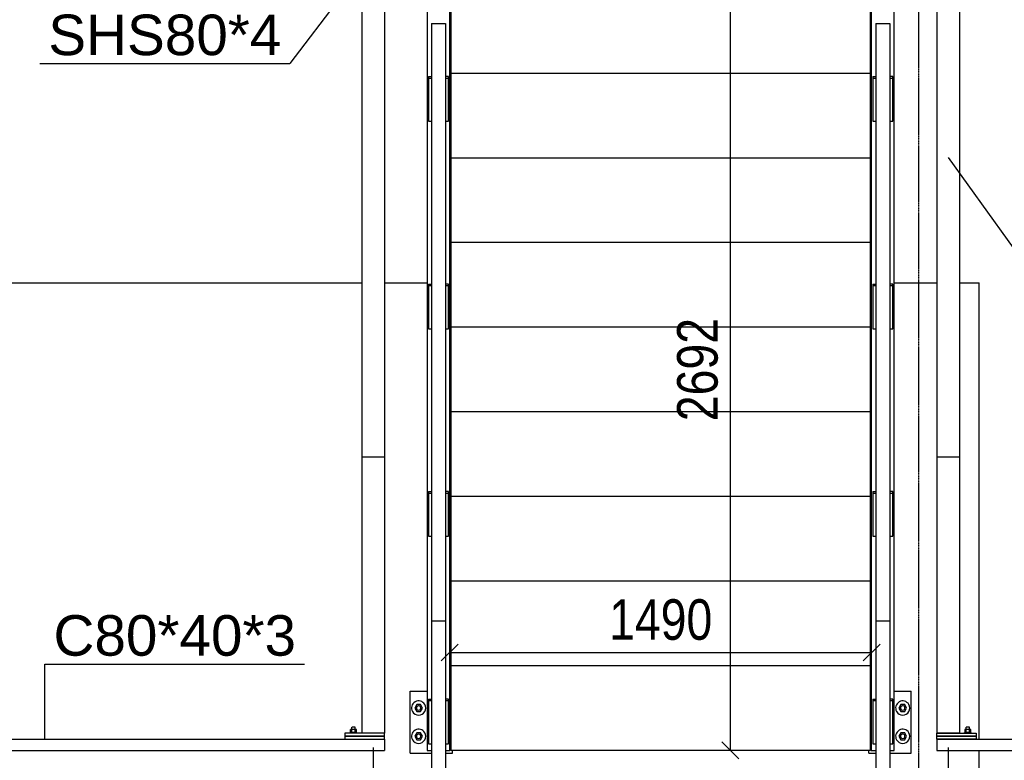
# Model space of a CAD drawing. Header units: millimetres. Extents: x 60 to 119230, y 44 to 9810.
# Tile 8 of 33: x 40175 to 43653, y 3685 to 6302. Entities that reach past the tile are written whole.
import ezdxf

# ---------------------------------------------------------------- set-up
doc = ezdxf.new("R2010")
doc.units = ezdxf.units.MM
doc.linetypes.add('DXK_LINE_DOT3', pattern=[5.9187, 2.979, -0.9799, 0.9799, -0.9799])
doc.styles.add('Arial', font='ARIAL.TTF', dxfattribs={"height": 0.2})
doc.styles.add('Arial Narrow', font='ARIALN.TTF', dxfattribs={"height": 0.2})

# ---------------------------------------------------------------- blocks, each defined once
blk = doc.blocks.new('Part-1512 - 1314')
at = {"color": 7}
for p, q in [((39964.1, 3759.4), (39964.1, 3719.4)), ((39964.1, 3759.4), (41464.1, 3759.4)), ((41464.1, 3759.4), (41464.1, 3719.4)), ((39964.1, 3719.4), (41464.1, 3719.4))]:
    blk.add_line(p, q, dxfattribs=at)
blk = doc.blocks.new('Part-1511 - 1314')
at = {"color": 7}
for p, q in [((40044.1, 5371.7), (41384.1, 5371.7)), ((41464.1, 5371.7), (41614.2, 5371.7)), ((41697.2, 5371.7), (41699.2, 5371.7)), ((43179.2, 5371.7), (43181.2, 5371.7)), ((43264.2, 5371.7), (43414.2, 5371.7)), ((43494.2, 5371.7), (43564.2, 5371.7)), ((43564.2, 3759.4), (43564.2, 5371.7)), ((43564.2, 3421.7), (43564.2, 3719.4))]:
    blk.add_line(p, q, dxfattribs=at)
blk = doc.blocks.new('Part-26560 - 1314')
at = {"color": 7}
for p, q in [((43189.2, 5367.6), (43189.2, 5209.8)), ((43189.2, 5367.6), (43199.2, 5367.6)), ((43189.2, 5362.3), (43199.2, 5362.3)), ((43259.2, 5367.6), (43249.2, 5367.6)), ((43249.2, 5362.3), (43259.2, 5362.3)), ((43259.2, 5209.8), (43259.2, 5367.6)), ((43189.2, 5209.8), (43199.2, 5209.8)), ((43249.2, 5209.8), (43259.2, 5209.8))]:
    blk.add_line(p, q, dxfattribs=at)
blk = doc.blocks.new('Bolt-1564 - 1314')
at = {"color": 7}
for p, q in [((43535.2, 3793.4), (43513.2, 3793.4)), ((43513.2, 3793.4), (43513.2, 3783.4)), ((43529.4, 3801.4), (43518.2, 3801.4)), ((43518.2, 3793.4), (43518.2, 3801.4)), ((43518.7, 3783.4), (43518.7, 3793.4)), ((43530.2, 3801.4), (43529.4, 3801.4)), ((43529.7, 3783.4), (43529.7, 3793.4)), ((43530.2, 3793.4), (43530.2, 3801.4)), ((43535.2, 3783.4), (43535.2, 3793.4)), ((43536.2, 3783.4), (43512.2, 3783.4)), ((43512.2, 3780.4), (43512.2, 3783.4)), ((43518.2, 3769.4), (43518.2, 3770.4)), ((43530.2, 3769.4), (43530.2, 3770.4)), ((43536.2, 3780.4), (43536.2, 3783.4))]:
    blk.add_line(p, q, dxfattribs=at)
blk = doc.blocks.new('Bolt-1726 - 1314')
at = {"color": 7}
for p, q in [((41697.2, 3946.4), (41699.2, 3946.4)), ((41697.2, 3922.4), (41699.2, 3922.4))]:
    blk.add_line(p, q, dxfattribs=at)
blk = doc.blocks.new('Part-1499 - 1314')
at = {"color": 7}
for p, q in [((41464.1, 6940.9), (41384.1, 6940.9)), ((41384.1, 6940.9), (41384.1, 4755.2)), ((41464.1, 6940.9), (41464.1, 4755.2)), ((41464.1, 4755.2), (41384.1, 4755.2))]:
    blk.add_line(p, q, dxfattribs=at)
blk = doc.blocks.new('Part-26457 - 1314')
at = {"color": 7}
for p, q in [((43199.2, 4177.5), (43249.2, 4177.5)), ((43199.2, 4177.5), (43199.2, 3420.1)), ((43249.2, 4177.5), (43249.2, 3420.1)), ((43199.2, 3420.1), (43249.2, 3420.1))]:
    blk.add_line(p, q, dxfattribs=at)
blk = doc.blocks.new('Bolt-1545 - 1314')
at = {"color": 7}
for p, q in [((41365.1, 3793.4), (41343.2, 3793.4)), ((41343.2, 3783.4), (41343.2, 3793.4)), ((41348.1, 3801.4), (41348.9, 3801.4)), ((41348.1, 3793.4), (41348.1, 3801.4)), ((41348.6, 3783.4), (41348.6, 3793.4)), ((41359.3, 3801.4), (41348.9, 3801.4)), ((41360.1, 3801.4), (41359.3, 3801.4)), ((41359.6, 3783.4), (41359.6, 3793.4)), ((41360.1, 3793.4), (41360.1, 3801.4)), ((41365.1, 3783.4), (41365.1, 3793.4)), ((41366.1, 3783.4), (41342.1, 3783.4)), ((41342.1, 3780.4), (41342.1, 3783.4)), ((41348.1, 3769.4), (41348.1, 3770.4)), ((41360.1, 3769.4), (41360.1, 3770.4)), ((41366.1, 3780.4), (41366.1, 3783.4))]:
    blk.add_line(p, q, dxfattribs=at)
blk = doc.blocks.new('Part-1538 - 1314')
at = {"color": 7}
for p, q in [((41464.1, 4755.2), (41384.1, 4755.2)), ((41384.1, 4755.2), (41384.1, 3780.4)), ((41464.1, 4755.2), (41464.1, 3780.4)), ((41464.1, 3780.4), (41384.1, 3780.4))]:
    blk.add_line(p, q, dxfattribs=at)
blk = doc.blocks.new('Part-1543 - 1314')
at = {"color": 7}
for p, q in [((41464.1, 3769.4), (41324.1, 3769.4)), ((41324.1, 3769.4), (41324.1, 3759.4)), ((41324.1, 3759.4), (41464.1, 3759.4)), ((41464.1, 3759.4), (41464.1, 3769.4))]:
    blk.add_line(p, q, dxfattribs=at)
blk = doc.blocks.new('Part-1544 - 1314')
at = {"color": 7}
for p, q in [((41464.1, 3780.4), (41324.1, 3780.4)), ((41324.1, 3780.4), (41324.1, 3770.4)), ((41324.1, 3770.4), (41464.1, 3770.4)), ((41464.1, 3770.4), (41464.1, 3780.4))]:
    blk.add_line(p, q, dxfattribs=at)
blk = doc.blocks.new('Part-1550 - 1314')
at = {"color": 7}
for p, q in [((43494.2, 6940.9), (43414.2, 6940.9)), ((43414.2, 6940.9), (43414.2, 4755.2)), ((43494.2, 6940.9), (43494.2, 4755.2)), ((43494.2, 4755.2), (43414.2, 4755.2))]:
    blk.add_line(p, q, dxfattribs=at)
blk = doc.blocks.new('Part-1551 - 1314')
at = {"color": 7}
for p, q in [((43414.2, 3759.4), (43414.2, 3719.4)), ((43414.2, 3759.4), (44769.4, 3759.4)), ((44769.4, 3759.4), (44780.2, 3719.4)), ((43414.2, 3719.4), (44780.2, 3719.4))]:
    blk.add_line(p, q, dxfattribs=at)
blk = doc.blocks.new('Part-1554 - 1314')
at = {"color": 7}
for p, q in [((43494.2, 4755.2), (43414.2, 4755.2)), ((43414.2, 4755.2), (43414.2, 3780.4)), ((43494.2, 4755.2), (43494.2, 3780.4)), ((43494.2, 3780.4), (43414.2, 3780.4))]:
    blk.add_line(p, q, dxfattribs=at)
blk = doc.blocks.new('Part-1562 - 1314')
at = {"color": 7}
for p, q in [((43414.2, 3759.4), (43414.2, 3769.4)), ((43414.2, 3769.4), (43554.2, 3769.4)), ((43554.2, 3759.4), (43414.2, 3759.4)), ((43554.2, 3769.4), (43554.2, 3759.4))]:
    blk.add_line(p, q, dxfattribs=at)
blk = doc.blocks.new('Part-1563 - 1314')
at = {"color": 7}
for p, q in [((43414.2, 3770.4), (43414.2, 3780.4)), ((43414.2, 3780.4), (43554.2, 3780.4)), ((43554.2, 3770.4), (43414.2, 3770.4)), ((43554.2, 3780.4), (43554.2, 3770.4))]:
    blk.add_line(p, q, dxfattribs=at)
blk = doc.blocks.new('Part-1714 - 1314')
at = {"color": 7}
for p, q in [((43184.2, 3719.4), (43184.2, 6410.9)), ((43184.2, 6410.9), (43264.2, 6410.9)), ((43264.2, 3719.4), (43264.2, 6410.9)), ((43184.2, 3719.4), (43199.2, 3719.4)), ((43249.2, 3719.4), (43264.2, 3719.4))]:
    blk.add_line(p, q, dxfattribs=at)
blk = doc.blocks.new('Part-1715 - 1314')
at = {"color": 7}
for p, q in [((41694.2, 6410.9), (41614.2, 6410.9)), ((41614.2, 6410.9), (41614.2, 3719.4)), ((41694.2, 3719.4), (41694.2, 6410.9)), ((41614.2, 3719.4), (41629.2, 3719.4)), ((41679.2, 3719.4), (41694.2, 3719.4))]:
    blk.add_line(p, q, dxfattribs=at)
blk = doc.blocks.new('Part-1716 - 1314')
at = {"color": 7}
for p, q in [((43184.2, 3719.4), (43199.2, 3719.4)), ((43249.2, 3719.4), (43264.2, 3719.4))]:
    blk.add_line(p, q, dxfattribs=at)
blk = doc.blocks.new('Part-1717 - 1314')
at = {"color": 7}
for p, q in [((41614.2, 3719.4), (41629.2, 3719.4)), ((41679.2, 3719.4), (41694.2, 3719.4))]:
    blk.add_line(p, q, dxfattribs=at)
blk = doc.blocks.new('Part-1720 - 1314')
at = {"color": 7}
for p, q in [((41699.2, 3719.4), (41699.2, 4018.5)), ((43179.2, 4018.5), (43179.2, 3719.4)), ((43179.2, 3719.4), (41699.2, 3719.4))]:
    blk.add_line(p, q, dxfattribs=at)
blk = doc.blocks.new('Part-1721 - 1314')
at = {"color": 7}
for p, q in [((43181.2, 4018.5), (43181.2, 3719.4)), ((43181.2, 3719.4), (43184.2, 3719.4))]:
    blk.add_line(p, q, dxfattribs=at)
blk = doc.blocks.new('Bolt-1722 - 1314')
at = {"color": 7}
for p, q in [((43179.2, 3766.4), (43181.2, 3766.4)), ((43179.2, 3742.4), (43181.2, 3742.4))]:
    blk.add_line(p, q, dxfattribs=at)
blk = doc.blocks.new('Bolt-1723 - 1314')
at = {"color": 7}
for p, q in [((43179.2, 3946.4), (43181.2, 3946.4)), ((43179.2, 3922.4), (43181.2, 3922.4))]:
    blk.add_line(p, q, dxfattribs=at)
blk = doc.blocks.new('Part-1724 - 1314')
at = {"color": 7}
for p, q in [((41697.2, 4018.5), (41697.2, 3719.4)), ((41697.2, 3719.4), (41694.2, 3719.4))]:
    blk.add_line(p, q, dxfattribs=at)
blk = doc.blocks.new('Bolt-1725 - 1314')
at = {"color": 7}
for p, q in [((41697.2, 3766.4), (41699.2, 3766.4)), ((41697.2, 3742.4), (41699.2, 3742.4))]:
    blk.add_line(p, q, dxfattribs=at)
blk = doc.blocks.new('Part-1727 - 1314')
at = {"color": 7}
for p, q in [((41699.2, 4018.5), (41699.2, 4317.5)), ((43179.2, 4317.5), (43179.2, 4018.5)), ((43179.2, 4018.5), (41699.2, 4018.5))]:
    blk.add_line(p, q, dxfattribs=at)
blk = doc.blocks.new('Part-1728 - 1314')
at = {"color": 7}
for p, q in [((43181.2, 4317.5), (43181.2, 4018.5)), ((43181.2, 4018.5), (43184.2, 4018.5))]:
    blk.add_line(p, q, dxfattribs=at)
blk = doc.blocks.new('Bolt-1729 - 1314')
at = {"color": 7}
for p, q in [((43179.2, 4065.5), (43181.2, 4065.5)), ((43179.2, 4041.5), (43181.2, 4041.5))]:
    blk.add_line(p, q, dxfattribs=at)
blk = doc.blocks.new('Bolt-1730 - 1314')
at = {"color": 7}
for p, q in [((43179.2, 4245.5), (43181.2, 4245.5)), ((43179.2, 4221.5), (43181.2, 4221.5))]:
    blk.add_line(p, q, dxfattribs=at)
blk = doc.blocks.new('Part-1731 - 1314')
at = {"color": 7}
for p, q in [((41697.2, 4317.5), (41697.2, 4018.5)), ((41697.2, 4018.5), (41694.2, 4018.5))]:
    blk.add_line(p, q, dxfattribs=at)
blk = doc.blocks.new('Bolt-1732 - 1314')
at = {"color": 7}
for p, q in [((41697.2, 4065.5), (41699.2, 4065.5)), ((41697.2, 4041.5), (41699.2, 4041.5))]:
    blk.add_line(p, q, dxfattribs=at)
blk = doc.blocks.new('Bolt-1733 - 1314')
at = {"color": 7}
for p, q in [((41697.2, 4245.5), (41699.2, 4245.5)), ((41697.2, 4221.5), (41699.2, 4221.5))]:
    blk.add_line(p, q, dxfattribs=at)
blk = doc.blocks.new('Part-1734 - 1314')
at = {"color": 7}
for p, q in [((41699.2, 4317.5), (41699.2, 4616.6)), ((43179.2, 4616.6), (43179.2, 4317.5)), ((43179.2, 4317.5), (41699.2, 4317.5))]:
    blk.add_line(p, q, dxfattribs=at)
blk = doc.blocks.new('Part-1735 - 1314')
at = {"color": 7}
for p, q in [((43181.2, 4616.6), (43181.2, 4317.5)), ((43181.2, 4317.5), (43184.2, 4317.5))]:
    blk.add_line(p, q, dxfattribs=at)
blk = doc.blocks.new('Bolt-1736 - 1314')
at = {"color": 7}
for p, q in [((43179.2, 4364.5), (43181.2, 4364.5)), ((43179.2, 4340.5), (43181.2, 4340.5))]:
    blk.add_line(p, q, dxfattribs=at)
blk = doc.blocks.new('Bolt-1737 - 1314')
at = {"color": 7}
for p, q in [((43179.2, 4544.5), (43181.2, 4544.5)), ((43179.2, 4520.5), (43181.2, 4520.5))]:
    blk.add_line(p, q, dxfattribs=at)
blk = doc.blocks.new('Part-1738 - 1314')
at = {"color": 7}
for p, q in [((41697.2, 4616.6), (41697.2, 4317.5)), ((41697.2, 4317.5), (41694.2, 4317.5))]:
    blk.add_line(p, q, dxfattribs=at)
blk = doc.blocks.new('Bolt-1739 - 1314')
at = {"color": 7}
for p, q in [((41697.2, 4364.5), (41699.2, 4364.5)), ((41697.2, 4340.5), (41699.2, 4340.5))]:
    blk.add_line(p, q, dxfattribs=at)
blk = doc.blocks.new('Bolt-1740 - 1314')
at = {"color": 7}
for p, q in [((41697.2, 4544.5), (41699.2, 4544.5)), ((41697.2, 4520.5), (41699.2, 4520.5))]:
    blk.add_line(p, q, dxfattribs=at)
blk = doc.blocks.new('Part-1741 - 1314')
at = {"color": 7}
for p, q in [((41699.2, 4616.6), (41699.2, 4915.6)), ((43179.2, 4915.6), (43179.2, 4616.6)), ((43179.2, 4616.6), (41699.2, 4616.6))]:
    blk.add_line(p, q, dxfattribs=at)
blk = doc.blocks.new('Part-1742 - 1314')
at = {"color": 7}
for p, q in [((43181.2, 4915.6), (43181.2, 4616.6)), ((43181.2, 4616.6), (43184.2, 4616.6))]:
    blk.add_line(p, q, dxfattribs=at)
blk = doc.blocks.new('Bolt-1743 - 1314')
at = {"color": 7}
for p, q in [((43179.2, 4663.6), (43181.2, 4663.6)), ((43179.2, 4639.6), (43181.2, 4639.6))]:
    blk.add_line(p, q, dxfattribs=at)
blk = doc.blocks.new('Bolt-1744 - 1314')
at = {"color": 7}
for p, q in [((43179.2, 4843.6), (43181.2, 4843.6)), ((43179.2, 4819.6), (43181.2, 4819.6))]:
    blk.add_line(p, q, dxfattribs=at)
blk = doc.blocks.new('Part-1745 - 1314')
at = {"color": 7}
for p, q in [((41697.2, 4915.6), (41697.2, 4616.6)), ((41697.2, 4616.6), (41694.2, 4616.6))]:
    blk.add_line(p, q, dxfattribs=at)
blk = doc.blocks.new('Bolt-1746 - 1314')
at = {"color": 7}
for p, q in [((41697.2, 4663.6), (41699.2, 4663.6)), ((41697.2, 4639.6), (41699.2, 4639.6))]:
    blk.add_line(p, q, dxfattribs=at)
blk = doc.blocks.new('Part-26548 - 1314')
at = {"color": 7}
for p, q in [((41619.2, 6100.9), (41619.2, 5943.1)), ((41619.2, 6100.9), (41629.2, 6100.9)), ((41619.2, 6095.6), (41629.2, 6095.6)), ((41689.2, 6100.9), (41679.2, 6100.9)), ((41679.2, 6095.6), (41689.2, 6095.6)), ((41689.2, 5943.1), (41689.2, 6100.9)), ((41619.2, 5943.1), (41629.2, 5943.1)), ((41679.2, 5943.1), (41689.2, 5943.1))]:
    blk.add_line(p, q, dxfattribs=at)
blk = doc.blocks.new('Bolt-1747 - 1314')
at = {"color": 7}
for p, q in [((41697.2, 4843.6), (41699.2, 4843.6)), ((41697.2, 4819.6), (41699.2, 4819.6))]:
    blk.add_line(p, q, dxfattribs=at)
blk = doc.blocks.new('Part-1748 - 1314')
at = {"color": 7}
for p, q in [((41699.2, 4915.6), (41699.2, 5214.7)), ((43179.2, 5214.7), (43179.2, 4915.6)), ((43179.2, 4915.6), (41699.2, 4915.6))]:
    blk.add_line(p, q, dxfattribs=at)
blk = doc.blocks.new('Part-1749 - 1314')
at = {"color": 7}
for p, q in [((43181.2, 5214.7), (43181.2, 4915.6)), ((43181.2, 4915.6), (43184.2, 4915.6))]:
    blk.add_line(p, q, dxfattribs=at)
blk = doc.blocks.new('Bolt-1750 - 1314')
at = {"color": 7}
for p, q in [((43179.2, 4962.6), (43181.2, 4962.6)), ((43179.2, 4938.6), (43181.2, 4938.6))]:
    blk.add_line(p, q, dxfattribs=at)
blk = doc.blocks.new('Bolt-1751 - 1314')
at = {"color": 7}
for p, q in [((43179.2, 5142.6), (43181.2, 5142.6)), ((43179.2, 5118.6), (43181.2, 5118.6))]:
    blk.add_line(p, q, dxfattribs=at)
blk = doc.blocks.new('Part-1752 - 1314')
at = {"color": 7}
for p, q in [((41697.2, 5214.7), (41697.2, 4915.6)), ((41697.2, 4915.6), (41694.2, 4915.6))]:
    blk.add_line(p, q, dxfattribs=at)
blk = doc.blocks.new('Bolt-1753 - 1314')
at = {"color": 7}
for p, q in [((41697.2, 4962.6), (41699.2, 4962.6)), ((41697.2, 4938.6), (41699.2, 4938.6))]:
    blk.add_line(p, q, dxfattribs=at)
blk = doc.blocks.new('Bolt-1754 - 1314')
at = {"color": 7}
for p, q in [((41697.2, 5142.6), (41699.2, 5142.6)), ((41697.2, 5118.6), (41699.2, 5118.6))]:
    blk.add_line(p, q, dxfattribs=at)
blk = doc.blocks.new('Part-26556 - 1314')
at = {"color": 7}
for p, q in [((43189.2, 3900.9), (43189.2, 3743.2)), ((43189.2, 3900.9), (43199.2, 3900.9)), ((43189.2, 3895.6), (43199.2, 3895.6)), ((43259.2, 3900.9), (43249.2, 3900.9)), ((43249.2, 3895.6), (43259.2, 3895.6)), ((43259.2, 3743.2), (43259.2, 3900.9)), ((43189.2, 3743.2), (43199.2, 3743.2)), ((43249.2, 3743.2), (43259.2, 3743.2))]:
    blk.add_line(p, q, dxfattribs=at)
blk = doc.blocks.new('Part-1755 - 1314')
at = {"color": 7}
for p, q in [((41699.2, 5214.7), (41699.2, 5513.8)), ((43179.2, 5513.8), (43179.2, 5214.7)), ((43179.2, 5214.7), (41699.2, 5214.7))]:
    blk.add_line(p, q, dxfattribs=at)
blk = doc.blocks.new('Part-1756 - 1314')
at = {"color": 7}
for p, q in [((43181.2, 5513.8), (43181.2, 5214.7)), ((43181.2, 5214.7), (43184.2, 5214.7))]:
    blk.add_line(p, q, dxfattribs=at)
blk = doc.blocks.new('Bolt-1757 - 1314')
at = {"color": 7}
for p, q in [((43179.2, 5261.7), (43181.2, 5261.7)), ((43179.2, 5237.7), (43181.2, 5237.7))]:
    blk.add_line(p, q, dxfattribs=at)
blk = doc.blocks.new('Bolt-1758 - 1314')
at = {"color": 7}
for p, q in [((43179.2, 5441.7), (43181.2, 5441.7)), ((43179.2, 5417.7), (43181.2, 5417.7))]:
    blk.add_line(p, q, dxfattribs=at)
blk = doc.blocks.new('Part-1759 - 1314')
at = {"color": 7}
for p, q in [((41697.2, 5513.8), (41697.2, 5214.7)), ((41697.2, 5214.7), (41694.2, 5214.7))]:
    blk.add_line(p, q, dxfattribs=at)
blk = doc.blocks.new('Bolt-1760 - 1314')
at = {"color": 7}
for p, q in [((41697.2, 5261.7), (41699.2, 5261.7)), ((41697.2, 5237.7), (41699.2, 5237.7))]:
    blk.add_line(p, q, dxfattribs=at)
blk = doc.blocks.new('Bolt-1761 - 1314')
at = {"color": 7}
for p, q in [((41697.2, 5441.7), (41699.2, 5441.7)), ((41697.2, 5417.7), (41699.2, 5417.7))]:
    blk.add_line(p, q, dxfattribs=at)
blk = doc.blocks.new('Part-1762 - 1314')
at = {"color": 7}
for p, q in [((41699.2, 5513.8), (41699.2, 5812.8)), ((43179.2, 5812.8), (43179.2, 5513.8)), ((43179.2, 5513.8), (41699.2, 5513.8))]:
    blk.add_line(p, q, dxfattribs=at)
blk = doc.blocks.new('Part-1763 - 1314')
at = {"color": 7}
for p, q in [((43181.2, 5812.8), (43181.2, 5513.8)), ((43181.2, 5513.8), (43184.2, 5513.8))]:
    blk.add_line(p, q, dxfattribs=at)
blk = doc.blocks.new('Bolt-1764 - 1314')
at = {"color": 7}
for p, q in [((43179.2, 5560.8), (43181.2, 5560.8)), ((43179.2, 5536.8), (43181.2, 5536.8))]:
    blk.add_line(p, q, dxfattribs=at)
blk = doc.blocks.new('Bolt-1765 - 1314')
at = {"color": 7}
for p, q in [((43179.2, 5740.8), (43181.2, 5740.8)), ((43179.2, 5716.8), (43181.2, 5716.8))]:
    blk.add_line(p, q, dxfattribs=at)
blk = doc.blocks.new('Part-1766 - 1314')
at = {"color": 7}
for p, q in [((41697.2, 5812.8), (41697.2, 5513.8)), ((41697.2, 5513.8), (41694.2, 5513.8))]:
    blk.add_line(p, q, dxfattribs=at)
blk = doc.blocks.new('Bolt-1767 - 1314')
at = {"color": 7}
for p, q in [((41697.2, 5560.8), (41699.2, 5560.8)), ((41697.2, 5536.8), (41699.2, 5536.8))]:
    blk.add_line(p, q, dxfattribs=at)
blk = doc.blocks.new('Bolt-1768 - 1314')
at = {"color": 7}
for p, q in [((41697.2, 5740.8), (41699.2, 5740.8)), ((41697.2, 5716.8), (41699.2, 5716.8))]:
    blk.add_line(p, q, dxfattribs=at)
blk = doc.blocks.new('Part-1769 - 1314')
at = {"color": 7}
for p, q in [((41699.2, 5812.8), (41699.2, 6111.9)), ((43179.2, 6111.9), (43179.2, 5812.8)), ((43179.2, 5812.8), (41699.2, 5812.8))]:
    blk.add_line(p, q, dxfattribs=at)
blk = doc.blocks.new('Part-1770 - 1314')
at = {"color": 7}
for p, q in [((43181.2, 6111.9), (43181.2, 5812.8)), ((43181.2, 5812.8), (43184.2, 5812.8))]:
    blk.add_line(p, q, dxfattribs=at)
blk = doc.blocks.new('Bolt-1771 - 1314')
at = {"color": 7}
for p, q in [((43179.2, 5859.8), (43181.2, 5859.8)), ((43179.2, 5835.8), (43181.2, 5835.8))]:
    blk.add_line(p, q, dxfattribs=at)
blk = doc.blocks.new('Bolt-1772 - 1314')
at = {"color": 7}
for p, q in [((43179.2, 6039.8), (43181.2, 6039.8)), ((43179.2, 6015.8), (43181.2, 6015.8))]:
    blk.add_line(p, q, dxfattribs=at)
blk = doc.blocks.new('Part-1773 - 1314')
at = {"color": 7}
for p, q in [((41697.2, 6111.9), (41697.2, 5812.8)), ((41697.2, 5812.8), (41694.2, 5812.8))]:
    blk.add_line(p, q, dxfattribs=at)
blk = doc.blocks.new('Bolt-1774 - 1314')
at = {"color": 7}
for p, q in [((41697.2, 5859.8), (41699.2, 5859.8)), ((41697.2, 5835.8), (41699.2, 5835.8))]:
    blk.add_line(p, q, dxfattribs=at)
blk = doc.blocks.new('Bolt-1775 - 1314')
at = {"color": 7}
for p, q in [((41697.2, 6039.8), (41699.2, 6039.8)), ((41697.2, 6015.8), (41699.2, 6015.8))]:
    blk.add_line(p, q, dxfattribs=at)
blk = doc.blocks.new('Part-1776 - 1314')
at = {"color": 7}
for p, q in [((41699.2, 6111.9), (41699.2, 6410.9)), ((43179.2, 6410.9), (43179.2, 6111.9)), ((43179.2, 6111.9), (41699.2, 6111.9))]:
    blk.add_line(p, q, dxfattribs=at)
blk = doc.blocks.new('Part-1777 - 1314')
at = {"color": 7}
for p, q in [((43181.2, 6111.9), (43181.2, 6411.9)), ((43181.2, 6411.9), (43184.2, 6411.9)), ((43181.2, 6111.9), (43184.2, 6111.9))]:
    blk.add_line(p, q, dxfattribs=at)
blk = doc.blocks.new('Bolt-1778 - 1314')
at = {"color": 7}
for p, q in [((43179.2, 6158.9), (43181.2, 6158.9)), ((43179.2, 6134.9), (43181.2, 6134.9))]:
    blk.add_line(p, q, dxfattribs=at)
blk = doc.blocks.new('Part-1780 - 1314')
at = {"color": 7}
for p, q in [((41697.2, 6411.9), (41694.2, 6411.9)), ((41697.2, 6111.9), (41697.2, 6411.9)), ((41694.2, 6111.9), (41697.2, 6111.9))]:
    blk.add_line(p, q, dxfattribs=at)
blk = doc.blocks.new('Bolt-1781 - 1314')
at = {"color": 7}
for p, q in [((41697.2, 6158.9), (41699.2, 6158.9)), ((41697.2, 6134.9), (41699.2, 6134.9))]:
    blk.add_line(p, q, dxfattribs=at)
blk = doc.blocks.new('Part-1784 - 1314')
at = {"color": 7}
for p, q in [((43179.2, 3929.4), (43181.2, 3929.4)), ((43264.2, 3929.4), (43324.2, 3929.4)), ((43324.2, 3709.4), (43324.2, 3929.4)), ((43174.2, 3709.4), (43174.2, 3719.4)), ((43174.2, 3709.4), (43199.2, 3709.4)), ((43249.2, 3709.4), (43324.2, 3709.4))]:
    blk.add_line(p, q, dxfattribs=at)
blk = doc.blocks.new('Bolt-1785 - 1314')
at = {"color": 7}
for p, q in [((43287.3, 3881.4), (43280.4, 3869.4)), ((43280.4, 3869.4), (43287.3, 3857.4)), ((43301.1, 3881.4), (43287.3, 3881.4)), ((43308.1, 3869.4), (43301.1, 3881.4)), ((43301.1, 3857.4), (43308.1, 3869.4)), ((43287.3, 3857.4), (43301.1, 3857.4)), ((43287.3, 3781.4), (43280.4, 3769.4)), ((43280.4, 3769.4), (43287.3, 3757.4)), ((43301.1, 3781.4), (43287.3, 3781.4)), ((43287.3, 3757.4), (43301.1, 3757.4)), ((43308.1, 3769.4), (43301.1, 3781.4)), ((43301.1, 3757.4), (43308.1, 3769.4))]:
    blk.add_line(p, q, dxfattribs=at)
for centre, radius, start, end in [((43294.2, 3869.4), 25, 30, 210), ((43294.2, 3869.4), 25, 210, 30), ((43294.2, 3869.4), 8, 30, 210), ((43294.2, 3869.4), 8, 210, 30), ((43294.2, 3769.4), 25, 30, 210), ((43294.2, 3769.4), 25, 210, 30), ((43294.2, 3769.4), 8, 30, 210), ((43294.2, 3769.4), 8, 210, 30)]:
    blk.add_arc(centre, radius, start, end, dxfattribs=at)
blk = doc.blocks.new('Part-1787 - 1314')
at = {"color": 7}
for p, q in [((41554.2, 3929.4), (41614.2, 3929.4)), ((41554.2, 3709.4), (41554.2, 3929.4)), ((41697.2, 3929.4), (41699.2, 3929.4)), ((41554.2, 3709.4), (41629.2, 3709.4)), ((41679.2, 3709.4), (41704.2, 3709.4)), ((41704.2, 3709.4), (41704.2, 3719.4))]:
    blk.add_line(p, q, dxfattribs=at)
blk = doc.blocks.new('Bolt-1788 - 1314')
at = {"color": 7}
for p, q in [((41577.3, 3881.4), (41570.4, 3869.4)), ((41570.4, 3869.4), (41577.3, 3857.4)), ((41591.1, 3881.4), (41577.3, 3881.4)), ((41598.1, 3869.4), (41591.1, 3881.4)), ((41591.1, 3857.4), (41598.1, 3869.4)), ((41577.3, 3857.4), (41591.1, 3857.4)), ((41577.3, 3781.4), (41570.4, 3769.4)), ((41570.4, 3769.4), (41577.3, 3757.4)), ((41591.1, 3781.4), (41577.3, 3781.4)), ((41577.3, 3757.4), (41591.1, 3757.4)), ((41598.1, 3769.4), (41591.1, 3781.4)), ((41591.1, 3757.4), (41598.1, 3769.4))]:
    blk.add_line(p, q, dxfattribs=at)
for centre, radius, start, end in [((41584.2, 3869.4), 25, 30, 210), ((41584.2, 3869.4), 25, 210, 30), ((41584.2, 3869.4), 8, 30, 210), ((41584.2, 3869.4), 8, 210, 30), ((41584.2, 3769.4), 25, 30, 210), ((41584.2, 3769.4), 25, 210, 30), ((41584.2, 3769.4), 8, 30, 210), ((41584.2, 3769.4), 8, 210, 30)]:
    blk.add_arc(centre, radius, start, end, dxfattribs=at)
blk = doc.blocks.new('Part-26558 - 1314')
at = {"color": 7}
for p, q in [((43189.2, 4634.3), (43189.2, 4476.5)), ((43189.2, 4634.3), (43199.2, 4634.3)), ((43189.2, 4629), (43199.2, 4629)), ((43259.2, 4634.3), (43249.2, 4634.3)), ((43249.2, 4629), (43259.2, 4629)), ((43259.2, 4476.5), (43259.2, 4634.3)), ((43189.2, 4476.5), (43199.2, 4476.5)), ((43249.2, 4476.5), (43259.2, 4476.5))]:
    blk.add_line(p, q, dxfattribs=at)
blk = doc.blocks.new('Part-26433 - 1314')
at = {"color": 7}
for p, q in [((43199.2, 6288.5), (43249.2, 6288.5)), ((43199.2, 6288.5), (43199.2, 4177.5)), ((43249.2, 6288.5), (43249.2, 4177.5)), ((43199.2, 4177.5), (43249.2, 4177.5))]:
    blk.add_line(p, q, dxfattribs=at)
blk = doc.blocks.new('GridLine-2021 - 1314')
at = {"color": 6, "linetype": 'DXK_LINE_DOT3'}
blk.add_line((43351.5, 506.8), (43351.5, 9551.5), dxfattribs=at)
blk = doc.blocks.new('Part-26494 - 1314')
at = {"color": 7}
for p, q in [((41629.2, 6288.5), (41679.2, 6288.5)), ((41629.2, 6288.5), (41629.2, 4177.5)), ((41679.2, 6288.5), (41679.2, 4177.5)), ((41629.2, 4177.5), (41679.2, 4177.5))]:
    blk.add_line(p, q, dxfattribs=at)
blk = doc.blocks.new('Part-26496 - 1314')
at = {"color": 7}
for p, q in [((41629.2, 4177.5), (41679.2, 4177.5)), ((41629.2, 4177.5), (41629.2, 3619.7)), ((41679.2, 4177.5), (41679.2, 3619.7)), ((41629.2, 3619.7), (41679.2, 3619.7))]:
    blk.add_line(p, q, dxfattribs=at)
blk = doc.blocks.new('Part-26550 - 1314')
at = {"color": 7}
for p, q in [((41619.2, 5367.6), (41619.2, 5209.8)), ((41619.2, 5367.6), (41629.2, 5367.6)), ((41619.2, 5362.3), (41629.2, 5362.3)), ((41689.2, 5367.6), (41679.2, 5367.6)), ((41679.2, 5362.3), (41689.2, 5362.3)), ((41689.2, 5209.8), (41689.2, 5367.6)), ((41619.2, 5209.8), (41629.2, 5209.8)), ((41679.2, 5209.8), (41689.2, 5209.8))]:
    blk.add_line(p, q, dxfattribs=at)
blk = doc.blocks.new('Part-26552 - 1314')
at = {"color": 7}
for p, q in [((41619.2, 4634.3), (41619.2, 4476.5)), ((41619.2, 4634.3), (41629.2, 4634.3)), ((41619.2, 4629), (41629.2, 4629)), ((41689.2, 4634.3), (41679.2, 4634.3)), ((41679.2, 4629), (41689.2, 4629)), ((41689.2, 4476.5), (41689.2, 4634.3)), ((41619.2, 4476.5), (41629.2, 4476.5)), ((41679.2, 4476.5), (41689.2, 4476.5))]:
    blk.add_line(p, q, dxfattribs=at)
blk = doc.blocks.new('Part-26554 - 1314')
at = {"color": 7}
for p, q in [((41619.2, 3900.9), (41619.2, 3743.2)), ((41619.2, 3900.9), (41629.2, 3900.9)), ((41619.2, 3895.6), (41629.2, 3895.6)), ((41689.2, 3900.9), (41679.2, 3900.9)), ((41679.2, 3895.6), (41689.2, 3895.6)), ((41689.2, 3743.2), (41689.2, 3900.9)), ((41619.2, 3743.2), (41629.2, 3743.2)), ((41679.2, 3743.2), (41689.2, 3743.2))]:
    blk.add_line(p, q, dxfattribs=at)
blk = doc.blocks.new('Part-26562 - 1314')
at = {"color": 7}
for p, q in [((43189.2, 6100.9), (43189.2, 5943.1)), ((43189.2, 6100.9), (43199.2, 6100.9)), ((43189.2, 6095.6), (43199.2, 6095.6)), ((43259.2, 6100.9), (43249.2, 6100.9)), ((43249.2, 6095.6), (43259.2, 6095.6)), ((43259.2, 5943.1), (43259.2, 6100.9)), ((43189.2, 5943.1), (43199.2, 5943.1)), ((43249.2, 5943.1), (43259.2, 5943.1))]:
    blk.add_line(p, q, dxfattribs=at)
blk = doc.blocks.new('StraightDimension-28170 - 1314')
at = {"color": 174}
for p, q in [((42715.4, 6380.9), (42655.4, 6440.9)), ((42698.5, 6410.9), (42565.4, 6410.9)), ((42685.4, 3719.4), (42685.4, 6410.9)), ((42655.4, 3749.4), (42715.4, 3689.4)), ((42698.5, 3719.4), (42565.4, 3719.4))]:
    blk.add_line(p, q, dxfattribs=at)
at = {"color": 30, "style": 'Arial Narrow'}
blk.add_text('2692', height=143.16, rotation=90.0002, dxfattribs=at).set_placement((42640.4, 4882.8))
blk = doc.blocks.new('StraightDimension-28042 - 1314')
at = {"color": 174}
for p, q in [((41424.1, 3730.4), (41424.1, 1257.9)), ((43454.2, 3730.4), (43454.2, 1257.9)), ((41454.1, 1407.9), (41394.1, 1347.9)), ((43424.2, 1347.9), (43484.2, 1407.9)), ((41424.1, 1377.9), (43454.2, 1377.9))]:
    blk.add_line(p, q, dxfattribs=at)
at = {"color": 30, "style": 'Arial Narrow'}
blk.add_text('2030', height=143.16, dxfattribs=at).set_placement((42256.8, 1422.9))
blk = doc.blocks.new('StraightDimension-28190 - 1314')
at = {"color": 174}
for p, q in [((41694.2, 3769.4), (41694.2, 4185.5)), ((43184.2, 3769.4), (43184.2, 4185.5)), ((41724.2, 4095.5), (41664.2, 4035.5)), ((43154.2, 4035.5), (43214.2, 4095.5)), ((41694.2, 4065.5), (43184.2, 4065.5))]:
    blk.add_line(p, q, dxfattribs=at)
at = {"color": 30, "style": 'Arial Narrow'}
blk.add_text('1490', height=143.16, dxfattribs=at).set_placement((42256.8, 4110.5))
blk = doc.blocks.new('StraightDimension-28041 - 1314')
at = {"color": 174}
for p, q in [((43454.2, 3730.4), (43454.2, 1257.9)), ((44780.2, 3669.4), (44780.2, 1257.9)), ((43484.2, 1407.9), (43424.2, 1347.9)), ((44750.2, 1347.9), (44810.2, 1407.9)), ((43454.2, 1377.9), (44780.2, 1377.9))]:
    blk.add_line(p, q, dxfattribs=at)
at = {"color": 30, "style": 'Arial Narrow'}
blk.add_text('1326', height=143.16, dxfattribs=at).set_placement((43934.8, 1422.9))
blk = doc.blocks.new('StraightDimension-28043 - 1314')
at = {"color": 174}
for p, q in [((40004.1, 3730.4), (40004.1, 1257.9)), ((41424.1, 3730.4), (41424.1, 1257.9)), ((40034.1, 1407.9), (39974.1, 1347.9)), ((41394.1, 1347.9), (41454.1, 1407.9)), ((40004.1, 1377.9), (41424.1, 1377.9))]:
    blk.add_line(p, q, dxfattribs=at)
at = {"color": 30, "style": 'Arial Narrow'}
blk.add_text('1420', height=143.16, dxfattribs=at).set_placement((40531.8, 1422.9))
blk = doc.blocks.new('Mark-27901 - 1314')
at = {"color": 136}
for p in [(41400.4, 6502.7), (40246.1, 6146.4)]:
    blk.add_line(p, (41129.1, 6146.4), dxfattribs=at)
at = {"color": 30, "style": 'Arial'}
blk.add_text('SHS80*4', height=143.26, dxfattribs=at).set_placement((40276.1, 6176.4))
blk = doc.blocks.new('Mark-27817 - 1314')
at = {"color": 136}
for p, q in [((43454.2, 5814.7), (43732.7, 5427.5)), ((43732.7, 5427.5), (44615.7, 5427.5))]:
    blk.add_line(p, q, dxfattribs=at)
at = {"color": 30, "style": 'Arial'}
blk.add_text('SHS80*4', height=143.26, dxfattribs=at).set_placement((43762.7, 5457.5))
blk = doc.blocks.new('Mark-27903 - 1314')
at = {"color": 136}
for p, q in [((40264.4, 3759.4), (40264.4, 4024.2)), ((40264.4, 4024.2), (41180.8, 4024.2))]:
    blk.add_line(p, q, dxfattribs=at)
at = {"color": 30, "style": 'Arial'}
blk.add_text('C80*40*3', height=143.26, dxfattribs=at).set_placement((40294.4, 4054.2))

msp = doc.modelspace()

# ---------------------------------------------------------------- block references
for name in ['GridLine-2021 - 1314', 'Part-1499 - 1314', 'Part-1550 - 1314', 'Mark-27901 - 1314', 'StraightDimension-28170 - 1314', 'Part-1715 - 1314', 'Part-1780 - 1314', 'Part-1776 - 1314', 'Part-1777 - 1314', 'Part-1714 - 1314', 'Part-26494 - 1314', 'Part-26433 - 1314', 'Bolt-1781 - 1314', 'Bolt-1778 - 1314', 'Part-26548 - 1314', 'Part-1773 - 1314', 'Part-1769 - 1314', 'Part-1770 - 1314', 'Part-26562 - 1314', 'Bolt-1775 - 1314', 'Bolt-1772 - 1314', 'Bolt-1774 - 1314', 'Bolt-1771 - 1314', 'Part-1766 - 1314', 'Part-1762 - 1314', 'Part-1763 - 1314', 'Mark-27817 - 1314', 'Bolt-1768 - 1314', 'Bolt-1765 - 1314', 'Bolt-1767 - 1314', 'Bolt-1764 - 1314', 'Part-1759 - 1314', 'Part-1755 - 1314', 'Part-1756 - 1314', 'Bolt-1761 - 1314', 'Bolt-1758 - 1314', 'Part-1511 - 1314', 'Part-26550 - 1314', 'Part-26560 - 1314', 'Bolt-1760 - 1314', 'Bolt-1757 - 1314', 'Part-1752 - 1314', 'Part-1748 - 1314', 'Part-1749 - 1314', 'Bolt-1754 - 1314', 'Bolt-1751 - 1314', 'Bolt-1753 - 1314', 'Bolt-1750 - 1314', 'Part-1745 - 1314', 'Part-1741 - 1314', 'Part-1742 - 1314', 'Bolt-1747 - 1314', 'Bolt-1744 - 1314', 'Part-1538 - 1314', 'Part-1554 - 1314', 'Bolt-1746 - 1314', 'Bolt-1743 - 1314', 'Part-26552 - 1314', 'Part-26558 - 1314', 'Part-1738 - 1314', 'Part-1734 - 1314', 'Part-1735 - 1314', 'Bolt-1740 - 1314', 'Bolt-1737 - 1314', 'Bolt-1739 - 1314', 'Bolt-1736 - 1314', 'Part-1731 - 1314', 'Part-1727 - 1314', 'Part-1728 - 1314', 'StraightDimension-28190 - 1314', 'Bolt-1733 - 1314', 'Bolt-1730 - 1314', 'Mark-27903 - 1314', 'Part-26496 - 1314', 'Part-26457 - 1314', 'Bolt-1732 - 1314', 'Bolt-1729 - 1314', 'Part-1724 - 1314', 'Part-1720 - 1314', 'Part-1721 - 1314', 'Bolt-1726 - 1314', 'Bolt-1723 - 1314', 'Part-1787 - 1314', 'Part-26554 - 1314', 'Part-1784 - 1314', 'Part-26556 - 1314', 'Bolt-1788 - 1314', 'Bolt-1785 - 1314', 'Bolt-1545 - 1314', 'Bolt-1564 - 1314', 'Part-1512 - 1314', 'Part-1544 - 1314', 'Part-1543 - 1314', 'Bolt-1725 - 1314', 'Bolt-1722 - 1314', 'Part-1563 - 1314', 'Part-1562 - 1314', 'Part-1551 - 1314', 'StraightDimension-28043 - 1314', 'StraightDimension-28042 - 1314', 'StraightDimension-28041 - 1314', 'Part-1717 - 1314', 'Part-1716 - 1314']:
    msp.add_blockref(name, (0, 0))

doc.saveas('drawing.dxf')
